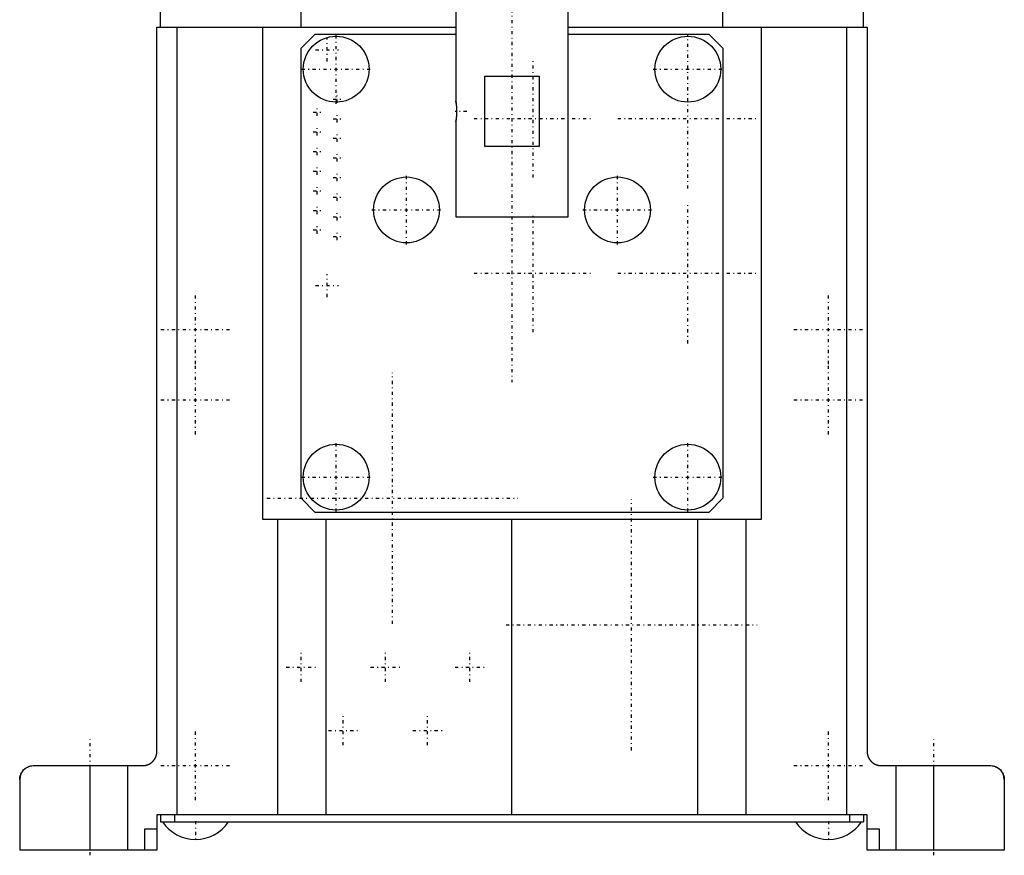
# Model space of a CAD drawing. Extents: x -70 to 70, y -1 to 596.
# Tile 1 of 5: x -70 to 70, y -1 to 118. Entities that reach past the tile are written whole.
import ezdxf

# ---------------------------------------------------------------- set-up
doc = ezdxf.new("R2010")
doc.units = 0
doc.linetypes.add('CENTER', pattern=[1.5, 0.45, -0.5, 0.05, -0.5])
doc.layers.add('AM_0', color=7, linetype='CONTINUOUS')
doc.layers.add('AM_7', color=7, linetype='CENTER')

msp = doc.modelspace()

# ---------------------------------------------------------------- linework, layer by layer
at = {"layer": 'AM_0', "color": 7, "linetype": 'CONTINUOUS'}
for p, q in [((-50, 117), (-50, 129)), ((-30, 117), (-30, 129)), ((30, 117), (30, 129)), ((50, 117), (50, 129)), ((-8, 120), (-8, 106.5)), ((8, 90), (8, 120)), ((-50.5, 14), (-50.5, 117)), ((-50.5, 117), (-8, 117)), ((-47.59, 5), (-47.59, 117)), ((-35.44, 47), (-35.44, 117)), ((8, 117), (50.5, 117)), ((35.44, 117), (35.44, 47)), ((47.59, 5), (47.59, 117)), ((50.5, 117), (50.5, 14)), ((-30, 114), (-28, 116)), ((-28, 116), (-8, 116)), ((8, 116), (28, 116)), ((28, 116), (30, 114)), ((-30, 50), (-30, 114)), ((30, 114), (30, 50)), ((-3.87, 110), (3.87, 110)), ((-3.87, 100), (-3.87, 110)), ((3.87, 110), (3.87, 100)), ((-8, 106.47), (-8, 106.5)), ((-7.98, 106.38), (-7.99, 106.43)), ((-7.95, 106.14), (-7.96, 106.23)), ((-7.99, 103.56), (-7.97, 103.67)), ((-7.96, 103.77), (-7.95, 103.87)), ((-8, 103.5), (-8, 103.53)), ((-8, 103.5), (-8, 90)), ((3.87, 100), (-3.87, 100)), ((-8, 90), (8, 90)), ((-28, 48), (-30, 50)), ((30, 50), (28, 48)), ((28, 48), (-28, 48)), ((35.44, 47), (-35.44, 47)), ((-33.3, 5), (-33.3, 47)), ((-26.42, 5), (-26.42, 47)), ((0, 5), (0, 47)), ((26.42, 5), (26.42, 47)), ((33.3, 5), (33.3, 47)), ((-68, 12), (-52.5, 12)), ((-60, 0), (-60, 12)), ((-54.64, 0), (-54.64, 12)), ((52.5, 12), (68, 12)), ((54.64, 0), (54.64, 12)), ((60, 0), (60, 12)), ((-70, 10), (-70, 0)), ((-69.99, 10), (-70, 10)), ((70, 10), (69.99, 10)), ((70, 10), (70, 0)), ((-50.5, 5), (-50.5, 0)), ((50.5, 5), (-50.5, 5)), ((-50, 5), (-50, 4)), ((-48, 5), (-48, 4)), ((48, 5), (48, 4)), ((50, 5), (50, 4)), ((50.5, 0), (50.5, 5)), ((-52.21, 0), (-52.21, 3)), ((-52.21, 3), (-50.5, 3)), ((-50, 4), (50, 4)), ((50.5, 3), (52.21, 3)), ((52.21, 3), (52.21, 0)), ((-50.5, 0), (-70, 0)), ((70, 0), (50.5, 0))]:
    msp.add_line(p, q, dxfattribs=at)
for points in [[(-8, 106.5, 0), (-8, 106.5, 0), (-8, 106.5, 0), (-8, 106.5, 0), (-8, 106.49, 0), (-8, 106.49, 0), (-8, 106.49, 0), (-8, 106.48, 0), (-8, 106.47, 0), (-7.99, 106.46, 0), (-7.99, 106.45, 0), (-7.99, 106.45, 0), (-7.99, 106.44, 0), (-7.99, 106.43, 0), (-7.99, 106.41, 0), (-7.98, 106.39, 0), (-7.98, 106.38, 0), (-7.98, 106.36, 0), (-7.98, 106.35, 0), (-7.98, 106.34, 0), (-7.97, 106.32, 0), (-7.97, 106.3, 0), (-7.97, 106.28, 0), (-7.97, 106.27, 0), (-7.96, 106.25, 0), (-7.96, 106.22, 0), (-7.96, 106.21, 0), (-7.96, 106.2, 0), (-7.95, 106.17, 0), (-7.95, 106.14, 0), (-7.95, 106.11, 0), (-7.94, 106.09, 0), (-7.94, 106.06, 0), (-7.94, 106.04, 0), (-7.94, 106.03, 0), (-7.93, 105.99, 0), (-7.93, 105.96, 0), (-7.93, 105.93, 0), (-7.92, 105.9, 0), (-7.92, 105.86, 0), (-7.92, 105.84, 0), (-7.92, 105.83, 0), (-7.91, 105.79, 0), (-7.91, 105.75, 0), (-7.91, 105.71, 0), (-7.9, 105.68, 0), (-7.9, 105.64, 0), (-7.9, 105.62, 0), (-7.9, 105.6, 0), (-7.9, 105.56, 0), (-7.89, 105.52, 0), (-7.89, 105.48, 0), (-7.89, 105.43, 0), (-7.89, 105.39, 0), (-7.89, 105.37, 0), (-7.89, 105.35, 0), (-7.89, 105.31, 0), (-7.88, 105.27, 0), (-7.88, 105.23, 0), (-7.88, 105.18, 0), (-7.88, 105.14, 0), (-7.88, 105.12, 0), (-7.88, 105.1, 0), (-7.88, 105.06, 0), (-7.88, 105.02, 0), (-7.88, 105, 0), (-7.88, 104.98, 0), (-7.88, 104.94, 0), (-7.88, 104.9, 0), (-7.88, 104.88, 0), (-7.88, 104.86, 0), (-7.88, 104.81, 0), (-7.88, 104.77, 0), (-7.88, 104.73, 0), (-7.89, 104.69, 0), (-7.89, 104.65, 0), (-7.89, 104.63, 0), (-7.89, 104.61, 0), (-7.89, 104.56, 0), (-7.89, 104.52, 0), (-7.89, 104.48, 0), (-7.9, 104.44, 0), (-7.9, 104.4, 0), (-7.9, 104.38, 0), (-7.9, 104.36, 0), (-7.9, 104.32, 0), (-7.91, 104.28, 0), (-7.91, 104.25, 0), (-7.91, 104.21, 0), (-7.92, 104.17, 0), (-7.92, 104.16, 0), (-7.92, 104.14, 0), (-7.92, 104.1, 0), (-7.93, 104.07, 0), (-7.93, 104.04, 0), (-7.93, 104, 0), (-7.94, 103.97, 0), (-7.94, 103.96, 0), (-7.94, 103.94, 0), (-7.94, 103.91, 0), (-7.95, 103.89, 0), (-7.95, 103.86, 0), (-7.95, 103.83, 0), (-7.96, 103.8, 0), (-7.96, 103.79, 0), (-7.96, 103.78, 0), (-7.96, 103.75, 0), (-7.97, 103.73, 0), (-7.97, 103.71, 0), (-7.97, 103.7, 0), (-7.97, 103.68, 0), (-7.98, 103.66, 0), (-7.98, 103.65, 0), (-7.98, 103.64, 0), (-7.98, 103.62, 0), (-7.98, 103.6, 0), (-7.99, 103.59, 0), (-7.99, 103.57, 0), (-7.99, 103.56, 0), (-7.99, 103.55, 0), (-7.99, 103.55, 0), (-7.99, 103.54, 0), (-8, 103.53, 0), (-8, 103.52, 0), (-8, 103.51, 0), (-8, 103.51, 0), (-8, 103.51, 0), (-8, 103.5, 0), (-8, 103.5, 0), (-8, 103.5, 0), (-8, 103.5, 0)], [(-52.5, 12, 0), (-52.49, 12, 0), (-52.46, 12, 0), (-52.43, 12, 0), (-52.42, 12, 0), (-52.4, 12, 0), (-52.37, 12, 0), (-52.34, 12.01, 0), (-52.32, 12.01, 0), (-52.29, 12.01, 0), (-52.26, 12.01, 0), (-52.24, 12.02, 0), (-52.23, 12.02, 0), (-52.2, 12.02, 0), (-52.17, 12.03, 0), (-52.15, 12.03, 0), (-52.12, 12.04, 0), (-52.09, 12.04, 0), (-52.07, 12.05, 0), (-52.06, 12.05, 0), (-52.03, 12.06, 0), (-52, 12.06, 0), (-51.99, 12.07, 0), (-51.97, 12.07, 0), (-51.95, 12.08, 0), (-51.92, 12.09, 0), (-51.9, 12.09, 0), (-51.89, 12.1, 0), (-51.86, 12.1, 0), (-51.83, 12.11, 0), (-51.81, 12.12, 0), (-51.78, 12.13, 0), (-51.75, 12.14, 0), (-51.74, 12.15, 0), (-51.73, 12.16, 0), (-51.7, 12.17, 0), (-51.67, 12.18, 0), (-51.65, 12.19, 0), (-51.62, 12.2, 0), (-51.59, 12.22, 0), (-51.58, 12.22, 0), (-51.57, 12.23, 0), (-51.54, 12.24, 0), (-51.52, 12.26, 0), (-51.49, 12.27, 0), (-51.47, 12.29, 0), (-51.44, 12.3, 0), (-51.43, 12.31, 0), (-51.42, 12.32, 0), (-51.39, 12.33, 0), (-51.37, 12.35, 0), (-51.34, 12.37, 0), (-51.32, 12.38, 0), (-51.3, 12.4, 0), (-51.29, 12.41, 0), (-51.28, 12.42, 0), (-51.25, 12.44, 0), (-51.23, 12.45, 0), (-51.21, 12.47, 0), (-51.19, 12.49, 0), (-51.17, 12.51, 0), (-51.16, 12.52, 0), (-51.15, 12.53, 0), (-51.12, 12.55, 0), (-51.1, 12.57, 0), (-51.09, 12.58, 0), (-51.08, 12.59, 0), (-51.07, 12.61, 0), (-51.05, 12.63, 0), (-51.04, 12.64, 0), (-51.03, 12.65, 0), (-51.01, 12.67, 0), (-50.99, 12.69, 0), (-50.97, 12.71, 0), (-50.95, 12.73, 0), (-50.94, 12.75, 0), (-50.93, 12.77, 0), (-50.92, 12.78, 0), (-50.9, 12.8, 0), (-50.88, 12.82, 0), (-50.87, 12.85, 0), (-50.85, 12.87, 0), (-50.83, 12.9, 0), (-50.82, 12.91, 0), (-50.82, 12.92, 0), (-50.8, 12.94, 0), (-50.79, 12.97, 0), (-50.77, 13, 0), (-50.76, 13.02, 0), (-50.74, 13.05, 0), (-50.73, 13.06, 0), (-50.73, 13.07, 0), (-50.71, 13.1, 0), (-50.7, 13.13, 0), (-50.69, 13.15, 0), (-50.68, 13.18, 0), (-50.66, 13.21, 0), (-50.66, 13.22, 0), (-50.65, 13.24, 0), (-50.64, 13.26, 0), (-50.63, 13.29, 0), (-50.62, 13.32, 0), (-50.61, 13.35, 0), (-50.6, 13.38, 0), (-50.6, 13.39, 0), (-50.59, 13.4, 0), (-50.58, 13.43, 0), (-50.57, 13.46, 0), (-50.57, 13.48, 0), (-50.57, 13.49, 0), (-50.56, 13.52, 0), (-50.55, 13.55, 0), (-50.55, 13.56, 0), (-50.55, 13.58, 0), (-50.54, 13.61, 0), (-50.53, 13.64, 0), (-50.53, 13.67, 0), (-50.52, 13.69, 0), (-50.52, 13.72, 0), (-50.52, 13.74, 0), (-50.52, 13.75, 0), (-50.51, 13.78, 0), (-50.51, 13.81, 0), (-50.51, 13.84, 0), (-50.5, 13.87, 0), (-50.5, 13.9, 0), (-50.5, 13.91, 0), (-50.5, 13.93, 0), (-50.5, 13.96, 0), (-50.5, 13.99, 0), (-50.5, 14, 0)], [(50.5, 14, 0), (50.5, 13.99, 0), (50.5, 13.96, 0), (50.5, 13.93, 0), (50.5, 13.91, 0), (50.5, 13.9, 0), (50.5, 13.87, 0), (50.51, 13.84, 0), (50.51, 13.81, 0), (50.51, 13.78, 0), (50.52, 13.75, 0), (50.52, 13.74, 0), (50.52, 13.72, 0), (50.52, 13.69, 0), (50.53, 13.67, 0), (50.53, 13.64, 0), (50.54, 13.61, 0), (50.55, 13.58, 0), (50.55, 13.56, 0), (50.55, 13.55, 0), (50.56, 13.52, 0), (50.57, 13.49, 0), (50.57, 13.48, 0), (50.57, 13.46, 0), (50.58, 13.43, 0), (50.59, 13.4, 0), (50.6, 13.39, 0), (50.6, 13.38, 0), (50.61, 13.35, 0), (50.62, 13.32, 0), (50.63, 13.29, 0), (50.64, 13.26, 0), (50.65, 13.24, 0), (50.66, 13.22, 0), (50.66, 13.21, 0), (50.68, 13.18, 0), (50.69, 13.15, 0), (50.7, 13.13, 0), (50.71, 13.1, 0), (50.73, 13.07, 0), (50.73, 13.06, 0), (50.74, 13.05, 0), (50.76, 13.02, 0), (50.77, 13, 0), (50.79, 12.97, 0), (50.8, 12.94, 0), (50.82, 12.92, 0), (50.82, 12.91, 0), (50.83, 12.9, 0), (50.85, 12.87, 0), (50.87, 12.85, 0), (50.88, 12.82, 0), (50.9, 12.8, 0), (50.92, 12.78, 0), (50.93, 12.77, 0), (50.94, 12.75, 0), (50.95, 12.73, 0), (50.97, 12.71, 0), (50.99, 12.69, 0), (51.01, 12.67, 0), (51.03, 12.65, 0), (51.04, 12.64, 0), (51.05, 12.63, 0), (51.07, 12.61, 0), (51.08, 12.59, 0), (51.09, 12.58, 0), (51.1, 12.57, 0), (51.12, 12.55, 0), (51.15, 12.53, 0), (51.16, 12.52, 0), (51.17, 12.51, 0), (51.19, 12.49, 0), (51.21, 12.47, 0), (51.23, 12.45, 0), (51.25, 12.44, 0), (51.28, 12.42, 0), (51.29, 12.41, 0), (51.3, 12.4, 0), (51.32, 12.38, 0), (51.34, 12.37, 0), (51.37, 12.35, 0), (51.39, 12.33, 0), (51.42, 12.32, 0), (51.43, 12.31, 0), (51.44, 12.3, 0), (51.47, 12.29, 0), (51.49, 12.27, 0), (51.52, 12.26, 0), (51.54, 12.24, 0), (51.57, 12.23, 0), (51.58, 12.22, 0), (51.59, 12.22, 0), (51.62, 12.2, 0), (51.65, 12.19, 0), (51.67, 12.18, 0), (51.7, 12.17, 0), (51.73, 12.16, 0), (51.74, 12.15, 0), (51.75, 12.14, 0), (51.78, 12.13, 0), (51.81, 12.12, 0), (51.83, 12.11, 0), (51.86, 12.1, 0), (51.89, 12.1, 0), (51.9, 12.09, 0), (51.92, 12.09, 0), (51.95, 12.08, 0), (51.97, 12.07, 0), (51.99, 12.07, 0), (52, 12.06, 0), (52.03, 12.06, 0), (52.06, 12.05, 0), (52.07, 12.05, 0), (52.09, 12.04, 0), (52.12, 12.04, 0), (52.15, 12.03, 0), (52.17, 12.03, 0), (52.2, 12.02, 0), (52.23, 12.02, 0), (52.24, 12.02, 0), (52.26, 12.01, 0), (52.29, 12.01, 0), (52.32, 12.01, 0), (52.34, 12.01, 0), (52.37, 12, 0), (52.4, 12, 0), (52.42, 12, 0), (52.43, 12, 0), (52.46, 12, 0), (52.49, 12, 0), (52.5, 12, 0)], [(-69.95, 10.44, 0), (-69.93, 10.51, 0), (-69.9, 10.63, 0), (-69.85, 10.76, 0), (-69.82, 10.82, 0), (-69.79, 10.88, 0), (-69.73, 11, 0), (-69.66, 11.12, 0), (-69.57, 11.23, 0), (-69.48, 11.34, 0), (-69.38, 11.45, 0), (-69.33, 11.5, 0), (-69.27, 11.54, 0), (-69.15, 11.63, 0), (-69.02, 11.72, 0), (-68.89, 11.79, 0), (-68.75, 11.86, 0), (-68.59, 11.91, 0), (-68.51, 11.93, 0), (-68.43, 11.95, 0), (-68.27, 11.98, 0), (-68.09, 12, 0), (-68, 12, 0)], [(-69.32, 11.5, 0), (-69.31, 11.52, 0), (-69.27, 11.55, 0), (-69.23, 11.57, 0), (-69.21, 11.59, 0)], [(68, 12, 0), (68.09, 12, 0), (68.27, 11.98, 0), (68.43, 11.95, 0), (68.51, 11.93, 0), (68.59, 11.91, 0), (68.75, 11.86, 0), (68.89, 11.79, 0), (69.02, 11.72, 0), (69.15, 11.63, 0), (69.27, 11.54, 0), (69.33, 11.5, 0), (69.38, 11.45, 0), (69.48, 11.34, 0), (69.57, 11.23, 0), (69.66, 11.12, 0), (69.73, 11, 0), (69.79, 10.88, 0), (69.82, 10.82, 0), (69.85, 10.76, 0), (69.9, 10.63, 0), (69.93, 10.51, 0), (69.95, 10.44, 0)], [(68.73, 11.86, 0), (68.75, 11.85, 0), (68.79, 11.84, 0), (68.82, 11.82, 0), (68.84, 11.82, 0), (68.86, 11.81, 0), (68.89, 11.79, 0), (68.93, 11.77, 0), (68.96, 11.75, 0), (68.99, 11.74, 0), (69.03, 11.72, 0), (69.04, 11.71, 0), (69.06, 11.7, 0), (69.09, 11.68, 0), (69.12, 11.65, 0), (69.16, 11.63, 0), (69.19, 11.61, 0), (69.22, 11.59, 0), (69.23, 11.57, 0), (69.25, 11.56, 0), (69.28, 11.54, 0), (69.31, 11.51, 0), (69.32, 11.5, 0)], [(-70, 10, 0), (-70, 10, 0), (-70, 10, 0), (-70, 10, 0), (-70, 10, 0), (-70, 10, 0), (-70, 10, 0), (-70, 10, 0), (-70, 10, 0), (-70, 10, 0), (-70, 10, 0), (-70, 10, 0), (-70, 10, 0), (-70, 10.01, 0), (-70, 10.01, 0), (-70, 10.01, 0), (-70, 10.01, 0), (-70, 10.01, 0), (-70, 10.01, 0), (-70, 10.01, 0), (-70, 10.01, 0), (-70, 10.02, 0), (-70, 10.02, 0), (-70, 10.02, 0), (-70, 10.02, 0), (-70, 10.02, 0), (-70, 10.02, 0), (-70, 10.02, 0), (-70, 10.03, 0), (-70, 10.03, 0), (-70, 10.03, 0), (-70, 10.03, 0), (-70, 10.04, 0), (-70, 10.04, 0), (-70, 10.04, 0), (-70, 10.04, 0), (-70, 10.05, 0), (-70, 10.05, 0), (-70, 10.05, 0), (-70, 10.06, 0), (-70, 10.06, 0), (-70, 10.06, 0), (-70, 10.06, 0), (-70, 10.07, 0), (-70, 10.07, 0), (-70, 10.07, 0), (-70, 10.08, 0), (-70, 10.08, 0), (-70, 10.08, 0), (-70, 10.09, 0), (-70, 10.09, 0), (-70, 10.09, 0), (-70, 10.1, 0), (-70, 10.1, 0), (-70, 10.11, 0), (-70, 10.11, 0), (-70, 10.11, 0), (-70, 10.12, 0), (-70, 10.12, 0), (-70, 10.13, 0), (-70, 10.13, 0), (-70, 10.13, 0), (-70, 10.14, 0), (-70, 10.14, 0), (-69.99, 10.15, 0), (-69.99, 10.15, 0), (-69.99, 10.15, 0), (-69.99, 10.16, 0), (-69.99, 10.16, 0), (-69.99, 10.16, 0), (-69.99, 10.17, 0), (-69.99, 10.17, 0), (-69.99, 10.18, 0), (-69.99, 10.18, 0), (-69.99, 10.19, 0), (-69.99, 10.19, 0), (-69.99, 10.2, 0), (-69.99, 10.2, 0), (-69.99, 10.21, 0), (-69.99, 10.21, 0), (-69.99, 10.22, 0), (-69.99, 10.22, 0), (-69.99, 10.23, 0), (-69.99, 10.23, 0), (-69.99, 10.24, 0), (-69.99, 10.24, 0), (-69.98, 10.25, 0), (-69.98, 10.25, 0), (-69.98, 10.26, 0), (-69.98, 10.27, 0), (-69.98, 10.27, 0), (-69.98, 10.27, 0), (-69.98, 10.28, 0), (-69.98, 10.29, 0), (-69.98, 10.29, 0), (-69.98, 10.3, 0), (-69.98, 10.31, 0), (-69.98, 10.31, 0), (-69.98, 10.31, 0), (-69.97, 10.32, 0), (-69.97, 10.33, 0), (-69.97, 10.34, 0), (-69.97, 10.34, 0), (-69.97, 10.35, 0), (-69.97, 10.35, 0), (-69.97, 10.36, 0), (-69.97, 10.36, 0), (-69.97, 10.37, 0), (-69.96, 10.37, 0), (-69.96, 10.38, 0), (-69.96, 10.38, 0), (-69.96, 10.39, 0), (-69.96, 10.4, 0), (-69.96, 10.4, 0), (-69.96, 10.41, 0), (-69.96, 10.41, 0), (-69.96, 10.42, 0), (-69.95, 10.43, 0), (-69.95, 10.43, 0), (-69.95, 10.44, 0), (-69.95, 10.44, 0), (-69.95, 10.45, 0), (-69.95, 10.46, 0), (-69.95, 10.46, 0), (-69.94, 10.47, 0), (-69.94, 10.48, 0), (-69.94, 10.48, 0), (-69.94, 10.48, 0), (-69.94, 10.49, 0), (-69.94, 10.5, 0), (-69.94, 10.5, 0)], [(-70, 10.13, 0), (-70, 10.14, 0), (-69.99, 10.16, 0), (-69.99, 10.17, 0), (-69.99, 10.18, 0), (-69.99, 10.19, 0), (-69.99, 10.21, 0), (-69.99, 10.23, 0), (-69.98, 10.25, 0), (-69.98, 10.27, 0), (-69.98, 10.29, 0), (-69.98, 10.3, 0), (-69.98, 10.31, 0), (-69.97, 10.33, 0), (-69.97, 10.35, 0), (-69.96, 10.38, 0), (-69.96, 10.4, 0), (-69.95, 10.42, 0), (-69.95, 10.43, 0), (-69.95, 10.44, 0), (-69.94, 10.47, 0), (-69.94, 10.49, 0), (-69.94, 10.5, 0)], [(-70, 10, 0), (-70, 10, 0), (-70, 10, 0), (-70, 10, 0), (-70, 10.01, 0), (-70, 10.01, 0), (-70, 10.01, 0), (-70, 10.01, 0), (-70, 10.02, 0), (-70, 10.02, 0), (-70, 10.03, 0), (-70, 10.03, 0), (-70, 10.03, 0), (-70, 10.04, 0), (-70, 10.05, 0), (-70, 10.05, 0), (-70, 10.06, 0), (-70, 10.07, 0), (-70, 10.07, 0), (-70, 10.08, 0), (-70, 10.09, 0), (-70, 10.1, 0), (-70, 10.1, 0)], [(-69.95, 10.44, 0), (-69.95, 10.44, 0), (-69.95, 10.43, 0), (-69.95, 10.43, 0), (-69.95, 10.42, 0), (-69.95, 10.42, 0), (-69.95, 10.41, 0), (-69.95, 10.41, 0), (-69.95, 10.4, 0), (-69.95, 10.39, 0), (-69.95, 10.39, 0), (-69.95, 10.38, 0), (-69.95, 10.38, 0), (-69.95, 10.37, 0), (-69.95, 10.37, 0), (-69.95, 10.36, 0), (-69.95, 10.35, 0), (-69.95, 10.35, 0), (-69.95, 10.34, 0), (-69.95, 10.34, 0), (-69.95, 10.33, 0), (-69.95, 10.33, 0), (-69.95, 10.32, 0), (-69.95, 10.32, 0), (-69.95, 10.32, 0), (-69.95, 10.31, 0), (-69.95, 10.31, 0), (-69.95, 10.3, 0), (-69.95, 10.3, 0), (-69.95, 10.29, 0), (-69.95, 10.28, 0), (-69.95, 10.28, 0), (-69.96, 10.27, 0), (-69.96, 10.27, 0), (-69.96, 10.27, 0), (-69.96, 10.26, 0), (-69.96, 10.25, 0), (-69.96, 10.25, 0), (-69.96, 10.24, 0), (-69.96, 10.24, 0), (-69.96, 10.23, 0), (-69.96, 10.23, 0), (-69.96, 10.22, 0), (-69.96, 10.22, 0), (-69.96, 10.21, 0), (-69.96, 10.21, 0), (-69.96, 10.2, 0), (-69.96, 10.2, 0), (-69.96, 10.2, 0), (-69.96, 10.19, 0), (-69.96, 10.19, 0), (-69.96, 10.18, 0), (-69.96, 10.18, 0), (-69.96, 10.17, 0), (-69.96, 10.17, 0), (-69.96, 10.17, 0), (-69.96, 10.16, 0), (-69.96, 10.16, 0), (-69.96, 10.15, 0), (-69.96, 10.15, 0), (-69.96, 10.14, 0), (-69.96, 10.14, 0), (-69.96, 10.14, 0), (-69.96, 10.13, 0), (-69.97, 10.13, 0), (-69.97, 10.13, 0), (-69.97, 10.12, 0), (-69.97, 10.12, 0), (-69.97, 10.12, 0), (-69.97, 10.11, 0), (-69.97, 10.11, 0), (-69.97, 10.11, 0), (-69.97, 10.1, 0), (-69.97, 10.1, 0), (-69.97, 10.1, 0), (-69.97, 10.09, 0), (-69.97, 10.09, 0), (-69.97, 10.09, 0), (-69.97, 10.08, 0), (-69.97, 10.08, 0), (-69.97, 10.08, 0), (-69.97, 10.07, 0), (-69.97, 10.07, 0), (-69.97, 10.07, 0), (-69.97, 10.07, 0), (-69.97, 10.06, 0), (-69.97, 10.06, 0), (-69.97, 10.06, 0), (-69.97, 10.05, 0), (-69.97, 10.05, 0), (-69.97, 10.05, 0), (-69.97, 10.05, 0), (-69.98, 10.04, 0), (-69.98, 10.04, 0), (-69.98, 10.04, 0), (-69.98, 10.04, 0), (-69.98, 10.03, 0), (-69.98, 10.03, 0), (-69.98, 10.03, 0), (-69.98, 10.03, 0), (-69.98, 10.03, 0), (-69.98, 10.02, 0), (-69.98, 10.02, 0), (-69.98, 10.02, 0), (-69.98, 10.02, 0), (-69.98, 10.02, 0), (-69.98, 10.02, 0), (-69.98, 10.02, 0), (-69.98, 10.01, 0), (-69.98, 10.01, 0), (-69.98, 10.01, 0), (-69.98, 10.01, 0), (-69.98, 10.01, 0), (-69.98, 10.01, 0), (-69.98, 10.01, 0), (-69.98, 10.01, 0), (-69.98, 10.01, 0), (-69.98, 10, 0), (-69.98, 10, 0), (-69.98, 10, 0), (-69.98, 10, 0), (-69.98, 10, 0), (-69.99, 10, 0), (-69.99, 10, 0), (-69.99, 10, 0), (-69.99, 10, 0), (-69.99, 10, 0), (-69.99, 10, 0), (-69.99, 10, 0), (-69.99, 10, 0), (-69.99, 10, 0)], [(69.94, 10.5, 0), (69.94, 10.5, 0), (69.94, 10.49, 0), (69.94, 10.48, 0), (69.94, 10.48, 0), (69.94, 10.48, 0), (69.94, 10.47, 0), (69.95, 10.46, 0), (69.95, 10.46, 0), (69.95, 10.45, 0), (69.95, 10.44, 0), (69.95, 10.44, 0), (69.95, 10.43, 0), (69.95, 10.43, 0), (69.96, 10.42, 0), (69.96, 10.41, 0), (69.96, 10.41, 0), (69.96, 10.4, 0), (69.96, 10.4, 0), (69.96, 10.39, 0), (69.96, 10.38, 0), (69.96, 10.38, 0), (69.96, 10.37, 0), (69.97, 10.37, 0), (69.97, 10.36, 0), (69.97, 10.36, 0), (69.97, 10.35, 0), (69.97, 10.35, 0), (69.97, 10.34, 0), (69.97, 10.34, 0), (69.97, 10.33, 0), (69.97, 10.32, 0), (69.98, 10.31, 0), (69.98, 10.31, 0), (69.98, 10.31, 0), (69.98, 10.3, 0), (69.98, 10.29, 0), (69.98, 10.29, 0), (69.98, 10.28, 0), (69.98, 10.27, 0), (69.98, 10.27, 0), (69.98, 10.27, 0), (69.98, 10.26, 0), (69.98, 10.25, 0), (69.98, 10.25, 0), (69.99, 10.24, 0), (69.99, 10.24, 0), (69.99, 10.23, 0), (69.99, 10.23, 0), (69.99, 10.22, 0), (69.99, 10.22, 0), (69.99, 10.21, 0), (69.99, 10.21, 0), (69.99, 10.2, 0), (69.99, 10.2, 0), (69.99, 10.19, 0), (69.99, 10.19, 0), (69.99, 10.18, 0), (69.99, 10.18, 0), (69.99, 10.17, 0), (69.99, 10.17, 0), (69.99, 10.16, 0), (69.99, 10.16, 0), (69.99, 10.16, 0), (69.99, 10.15, 0), (69.99, 10.15, 0), (69.99, 10.15, 0), (70, 10.14, 0), (70, 10.14, 0), (70, 10.13, 0), (70, 10.13, 0), (70, 10.13, 0), (70, 10.12, 0), (70, 10.12, 0), (70, 10.11, 0), (70, 10.11, 0), (70, 10.11, 0), (70, 10.1, 0), (70, 10.1, 0), (70, 10.09, 0), (70, 10.09, 0), (70, 10.09, 0), (70, 10.08, 0), (70, 10.08, 0), (70, 10.08, 0), (70, 10.07, 0), (70, 10.07, 0), (70, 10.07, 0), (70, 10.06, 0), (70, 10.06, 0), (70, 10.06, 0), (70, 10.06, 0), (70, 10.05, 0), (70, 10.05, 0), (70, 10.05, 0), (70, 10.04, 0), (70, 10.04, 0), (70, 10.04, 0), (70, 10.04, 0), (70, 10.03, 0), (70, 10.03, 0), (70, 10.03, 0), (70, 10.03, 0), (70, 10.02, 0), (70, 10.02, 0), (70, 10.02, 0), (70, 10.02, 0), (70, 10.02, 0), (70, 10.02, 0), (70, 10.02, 0), (70, 10.01, 0), (70, 10.01, 0), (70, 10.01, 0), (70, 10.01, 0), (70, 10.01, 0), (70, 10.01, 0), (70, 10.01, 0), (70, 10.01, 0), (70, 10, 0), (70, 10, 0), (70, 10, 0), (70, 10, 0), (70, 10, 0), (70, 10, 0), (70, 10, 0), (70, 10, 0), (70, 10, 0), (70, 10, 0), (70, 10, 0), (70, 10, 0), (70, 10, 0)], [(69.94, 10.5, 0), (69.94, 10.49, 0), (69.94, 10.47, 0), (69.95, 10.46, 0), (69.95, 10.45, 0), (69.95, 10.44, 0), (69.95, 10.42, 0), (69.96, 10.41, 0), (69.96, 10.39, 0), (69.97, 10.37, 0), (69.97, 10.35, 0), (69.97, 10.35, 0), (69.97, 10.34, 0), (69.97, 10.32, 0), (69.98, 10.3, 0), (69.98, 10.29, 0), (69.98, 10.27, 0), (69.98, 10.26, 0), (69.98, 10.25, 0), (69.99, 10.24, 0), (69.99, 10.23, 0), (69.99, 10.21, 0), (69.99, 10.2, 0)], [(69.99, 10, 0), (69.99, 10, 0), (69.99, 10, 0), (69.99, 10, 0), (69.99, 10, 0), (69.99, 10, 0), (69.99, 10, 0), (69.99, 10, 0), (69.99, 10, 0), (69.98, 10, 0), (69.98, 10, 0), (69.98, 10, 0), (69.98, 10, 0), (69.98, 10, 0), (69.98, 10.01, 0), (69.98, 10.01, 0), (69.98, 10.01, 0), (69.98, 10.01, 0), (69.98, 10.01, 0), (69.98, 10.01, 0), (69.98, 10.01, 0), (69.98, 10.01, 0), (69.98, 10.01, 0), (69.98, 10.02, 0), (69.98, 10.02, 0), (69.98, 10.02, 0), (69.98, 10.02, 0), (69.98, 10.02, 0), (69.98, 10.02, 0), (69.98, 10.02, 0), (69.98, 10.03, 0), (69.98, 10.03, 0), (69.98, 10.03, 0), (69.98, 10.03, 0), (69.98, 10.03, 0), (69.98, 10.04, 0), (69.98, 10.04, 0), (69.98, 10.04, 0), (69.98, 10.04, 0), (69.97, 10.05, 0), (69.97, 10.05, 0), (69.97, 10.05, 0), (69.97, 10.05, 0), (69.97, 10.06, 0), (69.97, 10.06, 0), (69.97, 10.06, 0), (69.97, 10.07, 0), (69.97, 10.07, 0), (69.97, 10.07, 0), (69.97, 10.07, 0), (69.97, 10.08, 0), (69.97, 10.08, 0), (69.97, 10.08, 0), (69.97, 10.09, 0), (69.97, 10.09, 0), (69.97, 10.09, 0), (69.97, 10.1, 0), (69.97, 10.1, 0), (69.97, 10.1, 0), (69.97, 10.11, 0), (69.97, 10.11, 0), (69.97, 10.11, 0), (69.97, 10.12, 0), (69.97, 10.12, 0), (69.97, 10.12, 0), (69.97, 10.13, 0), (69.97, 10.13, 0), (69.96, 10.13, 0), (69.96, 10.14, 0), (69.96, 10.14, 0), (69.96, 10.14, 0), (69.96, 10.15, 0), (69.96, 10.15, 0), (69.96, 10.16, 0), (69.96, 10.16, 0), (69.96, 10.17, 0), (69.96, 10.17, 0), (69.96, 10.17, 0), (69.96, 10.18, 0), (69.96, 10.18, 0), (69.96, 10.19, 0), (69.96, 10.19, 0), (69.96, 10.2, 0), (69.96, 10.2, 0), (69.96, 10.2, 0), (69.96, 10.21, 0), (69.96, 10.21, 0), (69.96, 10.22, 0), (69.96, 10.22, 0), (69.96, 10.23, 0), (69.96, 10.23, 0), (69.96, 10.24, 0), (69.96, 10.24, 0), (69.96, 10.25, 0), (69.96, 10.25, 0), (69.96, 10.26, 0), (69.96, 10.27, 0), (69.96, 10.27, 0), (69.96, 10.27, 0), (69.95, 10.28, 0), (69.95, 10.28, 0), (69.95, 10.29, 0), (69.95, 10.3, 0), (69.95, 10.3, 0), (69.95, 10.31, 0), (69.95, 10.31, 0), (69.95, 10.32, 0), (69.95, 10.32, 0), (69.95, 10.32, 0), (69.95, 10.33, 0), (69.95, 10.33, 0), (69.95, 10.34, 0), (69.95, 10.34, 0), (69.95, 10.35, 0), (69.95, 10.35, 0), (69.95, 10.36, 0), (69.95, 10.37, 0), (69.95, 10.37, 0), (69.95, 10.38, 0), (69.95, 10.38, 0), (69.95, 10.39, 0), (69.95, 10.39, 0), (69.95, 10.4, 0), (69.95, 10.41, 0), (69.95, 10.41, 0), (69.95, 10.42, 0), (69.95, 10.42, 0), (69.95, 10.43, 0), (69.95, 10.43, 0), (69.95, 10.44, 0), (69.95, 10.44, 0)], [(69.99, 10.17, 0), (69.99, 10.16, 0), (70, 10.14, 0), (70, 10.13, 0), (70, 10.12, 0), (70, 10.11, 0), (70, 10.1, 0), (70, 10.08, 0), (70, 10.07, 0), (70, 10.06, 0), (70, 10.05, 0), (70, 10.04, 0), (70, 10.04, 0), (70, 10.03, 0), (70, 10.02, 0), (70, 10.02, 0), (70, 10.01, 0), (70, 10.01, 0), (70, 10, 0), (70, 10, 0), (70, 10, 0), (70, 10, 0), (70, 10, 0)]]:
    msp.add_polyline3d(points, dxfattribs=at)
for centre in [(-25, 111), (25, 111), (-15, 91), (15, 91), (-25, 53), (25, 53)]:
    msp.add_circle(centre, 4.68, dxfattribs=at)
for centre, radius, start, end in [((-68, 10), 2, 131.4096, 165.5225), ((68, 10), 2, 14.4775, 48.5904), ((-45, 7.17), 5.67, 213.9924, 326.0076), ((45, 7.17), 5.67, 213.9924, 326.0076)]:
    msp.add_arc(centre, radius, start, end, dxfattribs=at)
at = {"layer": 'AM_7', "color": 4, "linetype": 'CENTER'}
for p, q in [((0, 582.98), (0, 66.53)), ((-26.3, 112.12), (-26.3, 115.38)), ((-25, 106.09), (-25, 115.91)), ((25, 94.03), (25, 115.91)), ((-27.93, 113.75), (-24.67, 113.75)), ((3, 95.6), (3, 112.4)), ((-29.91, 111), (-20.09, 111)), ((20.09, 111), (29.91, 111)), ((-25.41, 106.76), (-24.36, 106.76)), ((-24.88, 106.23), (-24.88, 107.28)), ((-27.72, 104.36), (-27.72, 105.42)), ((-6.43, 105), (-8.08, 105)), ((-28.25, 104.89), (-27.2, 104.89)), ((-25.41, 103.97), (-24.36, 103.97)), ((-24.88, 103.44), (-24.88, 104.5)), ((-5.4, 104), (11.4, 104)), ((15.03, 104), (34.98, 104)), ((-27.72, 101.58), (-27.72, 102.62)), ((-28.25, 102.1), (-27.2, 102.1)), ((-25.41, 101.18), (-24.36, 101.18)), ((-24.88, 100.66), (-24.88, 101.7)), ((-27.72, 98.78), (-27.72, 99.84)), ((-28.25, 99.31), (-27.2, 99.31)), ((-25.41, 98.39), (-24.36, 98.39)), ((-24.88, 97.86), (-24.88, 98.92)), ((-27.72, 95.99), (-27.72, 97.05)), ((-28.25, 96.52), (-27.2, 96.52)), ((-25.41, 95.6), (-24.36, 95.6)), ((-24.88, 95.08), (-24.88, 96.13)), ((-15, 86.09), (-15, 95.91)), ((15, 86.09), (15, 95.91)), ((-27.72, 93.2), (-27.72, 94.26)), ((-28.25, 93.73), (-27.2, 93.73)), ((-25.41, 92.81), (-24.36, 92.81)), ((-24.88, 92.28), (-24.88, 93.34)), ((-27.72, 90.41), (-27.72, 91.47)), ((-19.91, 91), (-10.09, 91)), ((10.09, 91), (19.91, 91)), ((25, 72.03), (25, 91.97)), ((-28.25, 90.94), (-27.2, 90.94)), ((-25.41, 90.02), (-24.36, 90.02)), ((-24.88, 89.5), (-24.88, 90.55)), ((3, 73.6), (3, 90.4)), ((-27.72, 87.62), (-27.72, 88.68)), ((-28.25, 88.15), (-27.2, 88.15)), ((-25.41, 87.23), (-24.36, 87.23)), ((-24.88, 86.7), (-24.88, 87.76)), ((-26.3, 78.62), (-26.3, 81.88)), ((-5.4, 82), (11.4, 82)), ((15.03, 82), (34.98, 82)), ((-27.93, 80.25), (-24.67, 80.25)), ((-45, 69.09), (-45, 78.91)), ((45, 69.09), (45, 78.91)), ((-49.91, 74), (-40.09, 74)), ((40.09, 74), (49.91, 74)), ((-45, 59.09), (-45, 68.91)), ((45, 59.09), (45, 68.91)), ((-17, 32.15), (-17, 67.85)), ((-49.91, 64), (-40.09, 64)), ((40.09, 64), (49.91, 64)), ((-25, 48.09), (-25, 57.91)), ((25, 48.09), (25, 57.91)), ((-29.91, 53), (-20.09, 53)), ((20.09, 53), (29.91, 53)), ((-34.85, 50), (0.85, 50)), ((17, 14.15), (17, 49.85)), ((-0.85, 32), (34.85, 32)), ((-30, 23.9), (-30, 28.1)), ((-18, 23.9), (-18, 28.1)), ((-6, 23.9), (-6, 28.1)), ((-32.1, 26), (-27.9, 26)), ((-20.1, 26), (-15.9, 26)), ((-8.1, 26), (-3.9, 26)), ((-24, 14.9), (-24, 19.1)), ((-12, 14.9), (-12, 19.1)), ((-45, 7.09), (-45, 16.91)), ((-26.1, 17), (-21.9, 17)), ((-14.1, 17), (-9.9, 17)), ((45, 7.09), (45, 16.91)), ((-60, -0.75), (-60, 15.75)), ((60, -0.75), (60, 15.75)), ((-49.91, 12), (-40.09, 12)), ((40.09, 12), (49.91, 12)), ((-45, 4.12), (-45, 1.38)), ((45, 4.12), (45, 1.38))]:
    msp.add_line(p, q, dxfattribs=at)

doc.saveas('drawing.dxf')
